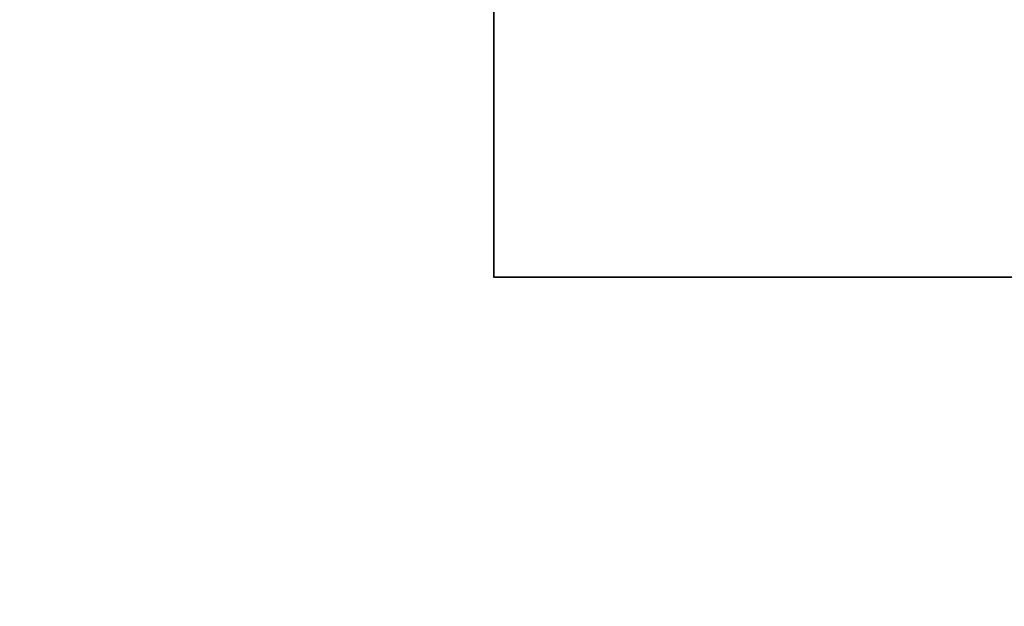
# Model space of a CAD drawing. Header units: millimetres. Extents: x -424979 to 718034, y -72486 to 344972.
# Tile 156 of 256: x 552258 to 554230, y 143852 to 145026. Entities that reach past the tile are written whole.
import ezdxf
from ezdxf.xclip import XClip

# ---------------------------------------------------------------- set-up
doc = ezdxf.new("R2010")
doc.units = ezdxf.units.MM
doc.header["$MEASUREMENT"] = 0
doc.header["$XCLIPFRAME"] = 0
doc.layers.add('IS_KLIM_FREON', color=6, linetype='GAS_LINE', lineweight=35)
doc.layers.add('SKAN - RZUT_7_0_Nr_pióra__1', color=7, linetype='Continuous', lineweight=13)
doc.layers.add('Rysunki i obrazki', color=7, linetype='Continuous')
doc.linetypes.add('GAS_LINE', pattern='A,12.7,-5.08,["GAS",Standard,S=2.54,R=0,X=-2.54,Y=-1.27],-6.35', length=24.13)
picture_1 = doc.add_image_def('image7.tif', size_in_pixel=(14115, 7016))

# ---------------------------------------------------------------- blocks, each defined once
blk = doc.blocks.new('Rysunek_7_7', base_point=(-247133.1, 120862.7))
at = {"layer": 'SKAN - RZUT_7_0_Nr_pióra__1', "color": 7, "lineweight": 13}
image = blk.add_image(picture_1, insert=(-306883.1, 91162.7), size_in_units=(119499.9, 59400), dxfattribs=at)
image.set_boundary_path([(-0.5, -0.5), (14114.5, 7015.5)])

msp = doc.modelspace()

# ---------------------------------------------------------------- linework, layer by layer
at = {"layer": 'IS_KLIM_FREON', "lineweight": 35, "ltscale": 0.4}
msp.add_lwpolyline([(560955, 143889.8), (560955, 144511), (553207.7, 144511), (553207.7, 145151.9)], dxfattribs=at)

# ---------------------------------------------------------------- block references
at = {"layer": 'Rysunki i obrazki', "color": 151, "linetype": 'Continuous', "lineweight": 20, "true_color": 0x80c2ff}
ref = msp.add_blockref('Rysunek_7_7', (578150.8, 164030.1), dxfattribs=at)
XClip(ref).set_block_clipping_path([(-306883.0907464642, 91162.6626359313), (-187383.1463020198, 150562.679302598)])

doc.saveas('drawing.dxf')
